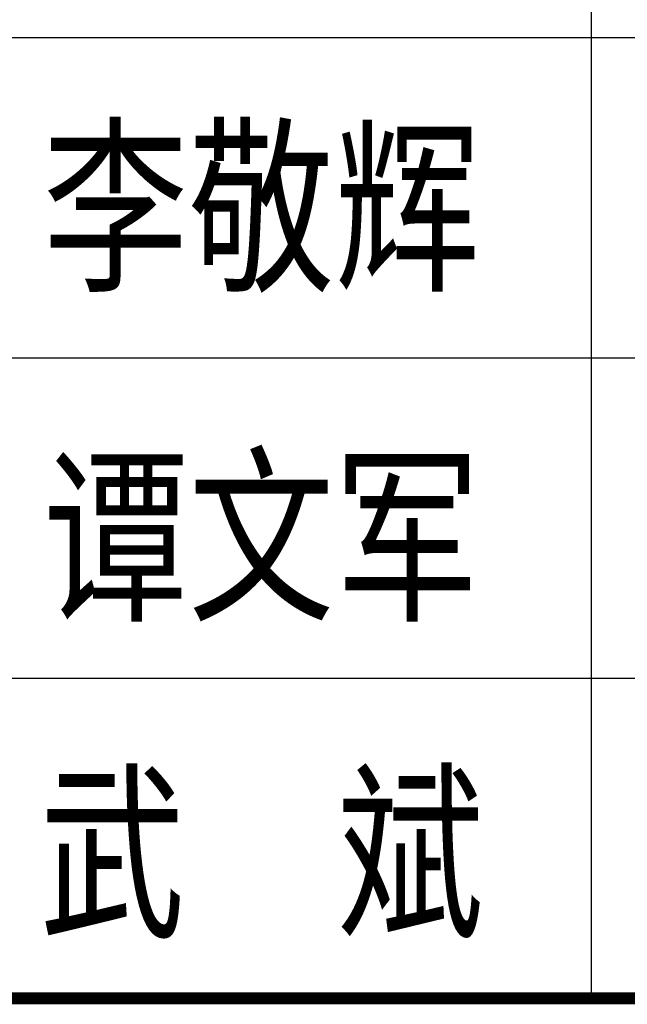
# Model space of a CAD drawing. Extents: x 427948 to 764348, y 274849 to 601549.
# Tile 138 of 212: x 760270 to 761787, y 463634 to 466094. Entities that reach past the tile are written whole.
import ezdxf
from ezdxf.enums import TextEntityAlignment as Align

# ---------------------------------------------------------------- set-up
doc = ezdxf.new("R2010")
doc.units = 0
doc.header["$LTSCALE"] = 1000
doc.header["$MEASUREMENT"] = 0
doc.layers.get('0').update_dxf_attribs({"linetype": 'CONTINUOUS'})
doc.layers.add('PUB_TITLE', color=4, linetype='CONTINUOUS')
doc.layers.add('TK', color=7, linetype='CONTINUOUS')
doc.styles.add('TKHZ1', font='txt', dxfattribs={"width": 0.8})

# ---------------------------------------------------------------- blocks, each defined once
blk = doc.blocks.new('24')
at = {"layer": 'PUB_TITLE'}
for p, q in [((-1112538.9, 154918.9), (-1112538.9, 159718.9)), ((-1116488.9, 157318.9), (-1110888.9, 157318.9)), ((-1116488.9, 156518.9), (-1110888.9, 156518.9)), ((-1116488.9, 155718.9), (-1110888.9, 155718.9)), ((-1116488.9, 154918.9), (-1110888.9, 154918.9)), ((-1116488.9, 154918.9), (-1110888.9, 154918.9))]:
    blk.add_line(p, q, dxfattribs=at)
at = {"layer": 'PUB_TITLE', "const_width": 29.8}
blk.add_lwpolyline([(-1116488.9, 154918.9), (-1110888.9, 154918.9)], dxfattribs=at)
at = {"layer": 'TK', "style": 'TKHZ1', "width": 0.8}
for s, p in [('李敬辉', (-1113363.5, 156901.3)), ('谭文军', (-1113363.5, 156080.7)), ('武  斌', (-1113363.5, 155288.2))]:
    blk.add_text(s, height=350, dxfattribs=at).set_placement(p, align=Align.MIDDLE)

msp = doc.modelspace()

# ---------------------------------------------------------------- block references
msp.add_blockref('24', (1874236.9, 308730.5))

doc.saveas('drawing.dxf')
